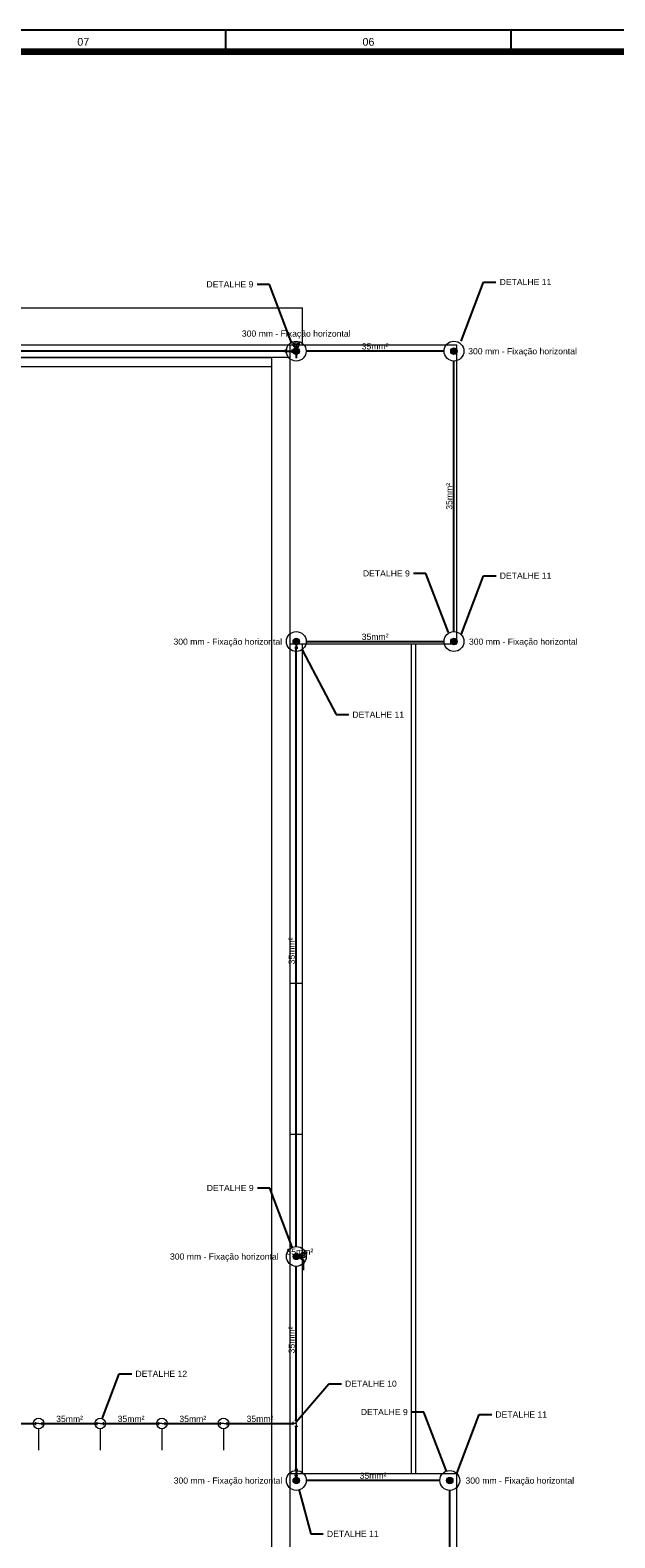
# Model space of a CAD drawing. Header units: millimetres. Extents: x 659 to 1031, y -73 to 11.
# Tile 80 of 141: x 844 to 862, y -38 to 11. Entities that reach past the tile are written whole.
import ezdxf
from ezdxf.enums import TextEntityAlignment as Align

# ---------------------------------------------------------------- set-up
doc = ezdxf.new("R2010")
doc.units = ezdxf.units.MM
doc.header["$MEASUREMENT"] = 0
doc.linetypes.add('NULL', pattern=[0])
for name, color, linetype, lineweight in [('Cotas', 1, 'Continuous', 0), ('IFC-Acessório discreto-Contorno', 69, 'Continuous', 5), ('IFC-Elemento de mobília-Contorno', 152, 'Continuous', 5), ('IFC-Janela-Contorno', 142, 'Continuous', 5), ('IFC-Laje-Contorno', 134, 'Continuous', 5), ('IFC-Parede padrão-Contorno', 44, 'Continuous', 5), ('P-Simbol', 170, 'Continuous', 20), ('PR-Condutos 35mm²', 210, 'Continuous', 25), ('PR-Conexões', 5, 'Continuous', 20), ('PR-Textos conduto', 7, 'Continuous', 9), ('Textos', 7, 'Continuous', 9)]:
    doc.layers.add(name, color=color, linetype=linetype, lineweight=lineweight)
doc.layers.add('Prancha', color=1, linetype='Continuous')
doc.styles.add('Arial', font='arial.ttf')
doc.styles.add('SWIS', font='swisse.ttf')
doc.dimstyles.get("Standard").update_dxf_attribs({"dimtxt": 0.18, "dimasz": 0.18, "dimexe": 0.18, "dimexo": 0.0625, "dimgap": 0.09, "dimtad": 0, "dimtih": 1, "dimtoh": 1, "dimdec": 4, "dimzin": 0, "dimdsep": 46, "dimtxsty": 'Standard', "dimcen": 0.09, "dimadec": 0, "dimazin": 0, "dimtfac": 1, "dimtdec": 4, "dimtofl": 0, "dimtmove": 0, "dimatfit": 3, "dimfxl": 1, "dimtolj": 1, "dimtzin": 0, "dimarcsym": 0})

# ---------------------------------------------------------------- blocks, each defined once
blk = doc.blocks.new('Folha A0')
at = {"layer": 'Prancha', "color": 2}
blk.add_line((-55.5, 83.4), (-55.5, 84.1), dxfattribs=at)
blk.add_line((-55.5, 83.4), (-55.5, 84.1), dxfattribs=at)
at = {"layer": 'Prancha', "color": 1}
blk.add_line((-46.25, 83.4), (-46.25, 84.1), dxfattribs=at)
at = {"layer": 'Prancha', "color": 4, "lineweight": 100}
blk.add_line((-0.7, 83.4), (-117.3, 83.4), dxfattribs=at)
at = {"layer": 'Prancha', "color": 1}
blk.add_lwpolyline([(-119.8, 0), (0, 0), (0, 84.1), (-119.8, 84.1)], close=True, dxfattribs=at)
at = {"layer": 'Prancha', "color": 1, "style": 'SWIS'}
for s, p in [('07', (-60.125, 83.521)), ('07', (-60.125, 83.521)), ('06', (-50.875, 83.521))]:
    blk.add_text(s, height=0.25, dxfattribs=at).set_placement(p, align=Align.BOTTOM_CENTER)

msp = doc.modelspace()

# ---------------------------------------------------------------- hatches: boundary and pattern name
at = {"layer": 'P-Simbol', "linetype": 'Continuous'}
for points in [[(852.239, 0.223), (852.238, 0.232), (852.237, 0.241), (852.235, 0.25), (852.232, 0.259), (852.229, 0.267), (852.225, 0.275), (852.22, 0.283), (852.214, 0.29), (852.208, 0.297), (852.201, 0.303), (852.194, 0.309), (852.186, 0.313), (852.178, 0.318), (852.17, 0.321), (852.161, 0.324), (852.152, 0.326), (852.143, 0.327), (852.134, 0.328), (852.125, 0.327), (852.116, 0.326), (852.107, 0.324), (852.098, 0.321), (852.089, 0.318), (852.081, 0.313), (852.074, 0.309), (852.066, 0.303), (852.06, 0.297), (852.053, 0.29), (852.048, 0.283), (852.043, 0.275), (852.039, 0.267), (852.035, 0.259), (852.033, 0.25), (852.031, 0.241), (852.029, 0.232), (852.029, 0.223), (852.029, 0.214), (852.031, 0.205), (852.033, 0.196), (852.035, 0.187), (852.039, 0.178), (852.043, 0.17), (852.048, 0.163), (852.053, 0.155), (852.06, 0.149), (852.066, 0.142), (852.074, 0.137), (852.081, 0.132), (852.089, 0.128), (852.098, 0.124), (852.107, 0.121), (852.116, 0.12), (852.125, 0.118), (852.134, 0.118), (852.143, 0.118), (852.152, 0.12), (852.161, 0.121), (852.17, 0.124), (852.178, 0.128), (852.186, 0.132), (852.194, 0.137), (852.201, 0.142), (852.208, 0.149), (852.214, 0.155), (852.22, 0.163), (852.225, 0.17), (852.229, 0.178), (852.232, 0.187), (852.235, 0.196), (852.237, 0.205), (852.238, 0.214)], [(857.356, 0.223), (857.356, 0.232), (857.355, 0.241), (857.353, 0.25), (857.35, 0.259), (857.346, 0.267), (857.342, 0.275), (857.337, 0.283), (857.332, 0.29), (857.325, 0.297), (857.319, 0.303), (857.311, 0.309), (857.304, 0.313), (857.296, 0.318), (857.287, 0.321), (857.278, 0.324), (857.27, 0.326), (857.26, 0.327), (857.251, 0.328), (857.242, 0.327), (857.233, 0.326), (857.224, 0.324), (857.216, 0.321), (857.207, 0.318), (857.199, 0.313), (857.191, 0.309), (857.184, 0.303), (857.177, 0.297), (857.171, 0.29), (857.165, 0.283), (857.161, 0.275), (857.156, 0.267), (857.153, 0.259), (857.15, 0.25), (857.148, 0.241), (857.147, 0.232), (857.147, 0.223), (857.147, 0.214), (857.148, 0.205), (857.15, 0.196), (857.153, 0.187), (857.156, 0.178), (857.161, 0.17), (857.165, 0.163), (857.171, 0.155), (857.177, 0.149), (857.184, 0.142), (857.191, 0.137), (857.199, 0.132), (857.207, 0.128), (857.216, 0.124), (857.224, 0.121), (857.233, 0.12), (857.242, 0.118), (857.251, 0.118), (857.26, 0.118), (857.27, 0.12), (857.278, 0.121), (857.287, 0.124), (857.296, 0.128), (857.304, 0.132), (857.311, 0.137), (857.319, 0.142), (857.325, 0.149), (857.332, 0.155), (857.337, 0.163), (857.342, 0.17), (857.346, 0.178), (857.35, 0.187), (857.353, 0.196), (857.355, 0.205), (857.356, 0.214)], [(852.242, -9.194), (852.242, -9.185), (852.24, -9.176), (852.238, -9.167), (852.236, -9.158), (852.232, -9.149), (852.228, -9.141), (852.223, -9.134), (852.218, -9.126), (852.211, -9.12), (852.205, -9.113), (852.197, -9.108), (852.19, -9.103), (852.182, -9.099), (852.173, -9.095), (852.164, -9.093), (852.155, -9.091), (852.146, -9.089), (852.137, -9.089), (852.128, -9.089), (852.119, -9.091), (852.11, -9.093), (852.101, -9.095), (852.093, -9.099), (852.085, -9.103), (852.077, -9.108), (852.07, -9.113), (852.063, -9.12), (852.057, -9.126), (852.051, -9.134), (852.046, -9.141), (852.042, -9.149), (852.039, -9.158), (852.036, -9.167), (852.034, -9.176), (852.033, -9.185), (852.032, -9.194), (852.033, -9.203), (852.034, -9.212), (852.036, -9.221), (852.039, -9.23), (852.042, -9.238), (852.046, -9.246), (852.051, -9.254), (852.057, -9.261), (852.063, -9.268), (852.07, -9.274), (852.077, -9.28), (852.085, -9.285), (852.093, -9.289), (852.101, -9.292), (852.11, -9.295), (852.119, -9.297), (852.128, -9.298), (852.137, -9.299), (852.146, -9.298), (852.155, -9.297), (852.164, -9.295), (852.173, -9.292), (852.182, -9.289), (852.19, -9.285), (852.197, -9.28), (852.205, -9.274), (852.211, -9.268), (852.218, -9.261), (852.223, -9.254), (852.228, -9.246), (852.232, -9.238), (852.236, -9.23), (852.238, -9.221), (852.24, -9.212), (852.242, -9.203)], [(857.356, -9.194), (857.356, -9.185), (857.355, -9.176), (857.353, -9.167), (857.35, -9.158), (857.346, -9.149), (857.342, -9.141), (857.337, -9.134), (857.332, -9.126), (857.325, -9.12), (857.319, -9.113), (857.311, -9.108), (857.304, -9.103), (857.296, -9.099), (857.287, -9.095), (857.278, -9.093), (857.27, -9.091), (857.26, -9.089), (857.251, -9.089), (857.242, -9.089), (857.233, -9.091), (857.224, -9.093), (857.216, -9.095), (857.207, -9.099), (857.199, -9.103), (857.191, -9.108), (857.184, -9.113), (857.177, -9.12), (857.171, -9.126), (857.165, -9.134), (857.161, -9.141), (857.156, -9.149), (857.153, -9.158), (857.15, -9.167), (857.148, -9.176), (857.147, -9.185), (857.147, -9.194), (857.147, -9.203), (857.148, -9.212), (857.15, -9.221), (857.153, -9.23), (857.156, -9.238), (857.161, -9.246), (857.165, -9.254), (857.171, -9.261), (857.177, -9.268), (857.184, -9.274), (857.191, -9.28), (857.199, -9.285), (857.207, -9.289), (857.216, -9.292), (857.224, -9.295), (857.233, -9.297), (857.242, -9.298), (857.251, -9.299), (857.26, -9.298), (857.27, -9.297), (857.278, -9.295), (857.287, -9.292), (857.296, -9.289), (857.304, -9.285), (857.311, -9.28), (857.319, -9.274), (857.325, -9.268), (857.332, -9.261), (857.337, -9.254), (857.342, -9.246), (857.346, -9.238), (857.35, -9.23), (857.353, -9.221), (857.355, -9.212), (857.356, -9.203)], [(852.243, -29.132), (852.243, -29.123), (852.242, -29.114), (852.24, -29.105), (852.237, -29.096), (852.233, -29.088), (852.229, -29.08), (852.224, -29.072), (852.219, -29.065), (852.213, -29.058), (852.206, -29.052), (852.199, -29.046), (852.191, -29.042), (852.183, -29.037), (852.174, -29.034), (852.166, -29.031), (852.157, -29.029), (852.148, -29.028), (852.138, -29.028), (852.129, -29.028), (852.12, -29.029), (852.111, -29.031), (852.103, -29.034), (852.094, -29.037), (852.086, -29.042), (852.078, -29.046), (852.071, -29.052), (852.064, -29.058), (852.058, -29.065), (852.053, -29.072), (852.048, -29.08), (852.043, -29.088), (852.04, -29.096), (852.037, -29.105), (852.035, -29.114), (852.034, -29.123), (852.034, -29.132), (852.034, -29.141), (852.035, -29.151), (852.037, -29.159), (852.04, -29.168), (852.043, -29.177), (852.048, -29.185), (852.053, -29.192), (852.058, -29.2), (852.064, -29.206), (852.071, -29.213), (852.078, -29.218), (852.086, -29.223), (852.094, -29.227), (852.103, -29.231), (852.111, -29.234), (852.12, -29.236), (852.129, -29.237), (852.138, -29.237), (852.148, -29.237), (852.157, -29.236), (852.166, -29.234), (852.174, -29.231), (852.183, -29.227), (852.191, -29.223), (852.199, -29.218), (852.206, -29.213), (852.213, -29.206), (852.219, -29.2), (852.224, -29.192), (852.229, -29.185), (852.233, -29.177), (852.237, -29.168), (852.24, -29.159), (852.242, -29.151), (852.243, -29.141)], [(852.242, -36.396), (852.241, -36.386), (852.24, -36.377), (852.238, -36.368), (852.236, -36.36), (852.232, -36.351), (852.228, -36.343), (852.223, -36.335), (852.217, -36.328), (852.211, -36.321), (852.204, -36.315), (852.197, -36.31), (852.189, -36.305), (852.181, -36.301), (852.173, -36.297), (852.164, -36.294), (852.155, -36.292), (852.146, -36.291), (852.137, -36.291), (852.128, -36.291), (852.119, -36.292), (852.11, -36.294), (852.101, -36.297), (852.093, -36.301), (852.085, -36.305), (852.077, -36.31), (852.07, -36.315), (852.063, -36.321), (852.057, -36.328), (852.051, -36.335), (852.046, -36.343), (852.042, -36.351), (852.039, -36.36), (852.036, -36.368), (852.034, -36.377), (852.033, -36.386), (852.032, -36.396), (852.033, -36.405), (852.034, -36.414), (852.036, -36.423), (852.039, -36.431), (852.042, -36.44), (852.046, -36.448), (852.051, -36.456), (852.057, -36.463), (852.063, -36.47), (852.07, -36.476), (852.077, -36.481), (852.085, -36.486), (852.093, -36.491), (852.101, -36.494), (852.11, -36.497), (852.119, -36.499), (852.128, -36.5), (852.137, -36.5), (852.146, -36.5), (852.155, -36.499), (852.164, -36.497), (852.173, -36.494), (852.181, -36.491), (852.189, -36.486), (852.197, -36.481), (852.204, -36.476), (852.211, -36.47), (852.217, -36.463), (852.223, -36.456), (852.228, -36.448), (852.232, -36.44), (852.236, -36.431), (852.238, -36.423), (852.24, -36.414), (852.241, -36.405)], [(857.22, -36.396), (857.219, -36.386), (857.218, -36.377), (857.216, -36.368), (857.214, -36.36), (857.21, -36.351), (857.206, -36.343), (857.201, -36.335), (857.195, -36.328), (857.189, -36.321), (857.182, -36.315), (857.175, -36.31), (857.167, -36.305), (857.159, -36.301), (857.151, -36.297), (857.142, -36.294), (857.133, -36.292), (857.124, -36.291), (857.115, -36.291), (857.106, -36.291), (857.097, -36.292), (857.088, -36.294), (857.079, -36.297), (857.071, -36.301), (857.063, -36.305), (857.055, -36.31), (857.048, -36.315), (857.041, -36.321), (857.035, -36.328), (857.029, -36.335), (857.024, -36.343), (857.02, -36.351), (857.017, -36.36), (857.014, -36.368), (857.012, -36.377), (857.011, -36.386), (857.01, -36.396), (857.011, -36.405), (857.012, -36.414), (857.014, -36.423), (857.017, -36.431), (857.02, -36.44), (857.024, -36.448), (857.029, -36.456), (857.035, -36.463), (857.041, -36.47), (857.048, -36.476), (857.055, -36.481), (857.063, -36.486), (857.071, -36.491), (857.079, -36.494), (857.088, -36.497), (857.097, -36.499), (857.106, -36.5), (857.115, -36.5), (857.124, -36.5), (857.133, -36.499), (857.142, -36.497), (857.151, -36.494), (857.159, -36.491), (857.167, -36.486), (857.175, -36.481), (857.182, -36.476), (857.189, -36.47), (857.195, -36.463), (857.201, -36.456), (857.206, -36.448), (857.21, -36.44), (857.214, -36.431), (857.216, -36.423), (857.218, -36.414), (857.219, -36.405)]]:
    msp.add_hatch(color=142, dxfattribs=at).paths.add_polyline_path(points)
at = {"layer": 'PR-Condutos 35mm²', "linetype": 'Continuous'}
for points in [[(852.134, -0.006), (852.173, 0.139), (852.096, 0.139)], [(852.356, -29.577), (852.395, -29.433), (852.317, -29.433)]]:
    msp.add_hatch(color=201, dxfattribs=at).paths.add_polyline_path(points)

# ---------------------------------------------------------------- linework, layer by layer
at = {"layer": 'IFC-Acessório discreto-Contorno', "color": 8, "lineweight": 5}
for p, q in [((851.342, -54.507), (851.342, 0.029)), ((851.942, -57.768), (851.942, -6.872))]:
    msp.add_line(p, q, dxfattribs=at)
at = {"layer": 'IFC-Elemento de mobília-Contorno', "color": 8, "lineweight": 5}
for p, q in [((839.745, 0.019), (851.342, 0.019)), ((851.342, 0.019), (851.342, 0.029)), ((851.342, -0.281), (851.342, 0.019)), ((839.745, -0.281), (851.342, -0.281))]:
    msp.add_line(p, q, dxfattribs=at)
at = {"layer": 'IFC-Janela-Contorno', "color": 8, "lineweight": 5}
for p, q in [((855.878, -36.171), (855.878, -9.271)), ((856.018, -36.171), (856.018, -9.271))]:
    msp.add_line(p, q, dxfattribs=at)
at = {"layer": 'IFC-Laje-Contorno', "color": 8, "lineweight": 5}
for p, q in [((830.846, 1.629), (852.342, 1.629)), ((852.342, 0.429), (852.342, 1.629)), ((851.342, 0.029), (851.342, 0.029)), ((851.942, -9.271), (851.942, 0.429)), ((851.942, 0.429), (857.342, 0.429)), ((857.342, -9.271), (857.342, 0.429)), ((851.342, -57.768), (851.342, -0.281)), ((851.942, -9.271), (857.342, -9.271)), ((851.942, -24.194), (851.942, -19.863)), ((851.942, -36.171), (857.342, -36.171)), ((851.942, -57.768), (851.942, -36.171)), ((857.342, -57.768), (857.342, -36.171))]:
    msp.add_line(p, q, dxfattribs=at)
at = {"layer": 'IFC-Parede padrão-Contorno', "color": 8, "lineweight": 5}
for p, q in [((832.046, 0.429), (852.342, 0.429)), ((832.446, 0.029), (851.942, 0.029)), ((851.342, -2.621), (851.342, -2.621)), ((851.342, -2.821), (851.342, -2.821)), ((851.342, -5.471), (851.342, -5.471)), ((851.342, -5.671), (851.342, -5.671)), ((851.342, -8.071), (851.342, -8.071)), ((851.342, -8.271), (851.342, -8.271)), ((851.942, -8.071), (851.942, -8.071)), ((851.942, -8.271), (851.942, -8.271)), ((851.942, -20.271), (851.942, -9.271)), ((852.342, -20.271), (852.342, -9.271)), ((851.342, -12.771), (851.342, -12.771)), ((851.342, -12.971), (851.342, -12.971)), ((851.942, -12.771), (851.942, -12.771)), ((851.942, -12.971), (851.942, -12.971)), ((851.342, -16.671), (851.342, -16.671)), ((851.342, -16.871), (851.342, -16.871)), ((851.942, -16.671), (851.942, -16.671)), ((851.942, -16.871), (851.942, -16.871)), ((851.342, -19.871), (851.342, -19.871)), ((851.942, -19.871), (851.942, -19.871)), ((851.342, -20.271), (851.342, -20.271)), ((851.942, -20.271), (851.942, -20.271)), ((851.942, -20.271), (852.342, -20.271)), ((851.942, -25.171), (851.942, -20.271)), ((852.342, -25.171), (852.342, -20.271)), ((851.342, -25.171), (851.342, -25.171)), ((851.942, -25.171), (851.942, -25.171)), ((851.942, -25.171), (852.342, -25.171)), ((851.942, -28.524), (851.942, -25.171)), ((852.342, -36.171), (852.342, -25.171)), ((851.342, -25.571), (851.342, -25.571)), ((851.942, -25.571), (851.942, -25.571)), ((851.342, -28.564), (851.342, -28.564)), ((851.342, -28.764), (851.342, -28.764)), ((851.942, -37.185), (851.942, -28.524)), ((851.942, -28.564), (851.942, -28.564)), ((851.942, -28.764), (851.942, -28.764)), ((851.342, -37.568), (851.342, -37.568)), ((851.942, -37.568), (851.942, -37.568)), ((851.342, -37.768), (851.342, -37.768)), ((851.942, -37.768), (851.942, -37.768))]:
    msp.add_line(p, q, dxfattribs=at)
at = {"layer": 'P-Simbol'}
for p, q in [((843.777, -34.723), (843.777, -35.416)), ((845.777, -34.723), (845.777, -35.416)), ((847.777, -34.723), (847.777, -35.416)), ((849.777, -34.723), (849.777, -35.416))]:
    msp.add_line(p, q, dxfattribs=at)
for centre, radius in [((852.134, 0.223), 0.322), ((857.251, 0.223), 0.322), ((852.134, 0.223), 0.105), ((852.134, 0.223), 0.105), ((852.134, 0.223), 0.105), ((857.251, 0.223), 0.105), ((857.251, 0.223), 0.105), ((857.251, 0.223), 0.105), ((852.137, -9.194), 0.322), ((852.137, -9.194), 0.105), ((852.137, -9.194), 0.105), ((852.137, -9.194), 0.105), ((857.251, -9.194), 0.322), ((857.251, -9.194), 0.105), ((857.251, -9.194), 0.105), ((857.251, -9.194), 0.105), ((852.138, -29.132), 0.322), ((852.138, -29.132), 0.105), ((852.138, -29.132), 0.105), ((852.138, -29.132), 0.105), ((843.777, -34.551), 0.172), ((845.777, -34.551), 0.172), ((847.777, -34.551), 0.172), ((849.777, -34.551), 0.172), ((852.137, -36.396), 0.322), ((857.115, -36.396), 0.322), ((852.137, -36.396), 0.105), ((852.137, -36.396), 0.105), ((852.137, -36.396), 0.105), ((857.115, -36.396), 0.105), ((857.115, -36.396), 0.105), ((857.115, -36.396), 0.105)]:
    msp.add_circle(centre, radius, dxfattribs=at)
at = {"layer": 'PR-Condutos 35mm²'}
for p, q in [((851.791, 0.223), (832.573, 0.223)), ((851.829, 0.224), (851.991, 0.222)), ((852.029, 0.223), (852.029, 0.223)), ((852.134, 0.457), (852.134, 0.444)), ((852.134, 0.328), (852.134, 0.357)), ((856.929, 0.223), (852.456, 0.223)), ((857.251, -8.872), (857.251, -0.099)), ((852.14, -9.384), (852.135, -9.222)), ((852.137, -9.194), (852.137, -9.185)), ((852.459, -9.194), (856.929, -9.194)), ((852.138, -28.81), (852.138, -9.422)), ((852.243, -29.132), (852.268, -29.132)), ((852.367, -29.132), (852.356, -29.127)), ((852.138, -34.447), (852.138, -29.454)), ((841.876, -34.554), (843.687, -34.554)), ((843.887, -34.554), (845.676, -34.554)), ((845.876, -34.554), (847.677, -34.554)), ((847.877, -34.554), (849.681, -34.554)), ((849.881, -34.554), (852.038, -34.548)), ((852.138, -36.031), (852.138, -34.647)), ((852.142, -36.062), (852.134, -36.231)), ((852.137, -36.291), (852.137, -36.261)), ((856.793, -36.396), (852.459, -36.396)), ((857.115, -49.351), (857.115, -36.718))]:
    msp.add_line(p, q, dxfattribs=at)
for points in [[(852.045, 0.49), (852.039, 0.475), (852.036, 0.46), (852.034, 0.445), (852.036, 0.429), (852.039, 0.414), (852.045, 0.4), (852.053, 0.387), (852.063, 0.375), (852.074, 0.364), (852.087, 0.356), (852.102, 0.35), (852.117, 0.346), (852.132, 0.344), (852.148, 0.345), (852.163, 0.348), (852.177, 0.354), (852.191, 0.362), (852.203, 0.371), (852.213, 0.383), (852.222, 0.396), (852.228, 0.41), (852.233, 0.425), (852.234, 0.44), (852.234, 0.456), (852.231, 0.471), (852.226, 0.485), (852.218, 0.499)], [(852.134, 0.344), (852.134, -0.006)], [(852.436, -29.067), (852.426, -29.056), (852.414, -29.046), (852.401, -29.038), (852.386, -29.032), (852.371, -29.029), (852.356, -29.027), (852.34, -29.029), (852.325, -29.032), (852.311, -29.038), (852.298, -29.046), (852.286, -29.056), (852.276, -29.068), (852.267, -29.081), (852.261, -29.096), (852.258, -29.111), (852.256, -29.126), (852.257, -29.142), (852.261, -29.157), (852.266, -29.171), (852.274, -29.184), (852.284, -29.196), (852.295, -29.207), (852.308, -29.215), (852.323, -29.222), (852.338, -29.226), (852.353, -29.227), (852.368, -29.227)], [(852.356, -29.227), (852.356, -29.577)]]:
    msp.add_lwpolyline(points, dxfattribs=at)
at = {"layer": 'PR-Conexões'}
for p, q in [((851.791, 0.173), (851.791, 0.273)), ((851.891, 0.223), (851.791, 0.223)), ((851.828, 0.174), (851.83, 0.274)), ((851.929, 0.223), (851.829, 0.224)), ((851.891, 0.223), (851.991, 0.222)), ((851.929, 0.223), (852.029, 0.223)), ((851.992, 0.272), (851.99, 0.172)), ((852.029, 0.273), (852.029, 0.173)), ((852.184, 0.357), (852.084, 0.357)), ((852.134, 0.457), (852.134, 0.357)), ((852.085, -9.224), (852.185, -9.221)), ((852.087, -9.185), (852.187, -9.185)), ((852.138, -9.322), (852.135, -9.222)), ((852.137, -9.285), (852.137, -9.185)), ((852.137, -9.285), (852.14, -9.384)), ((852.188, -9.422), (852.088, -9.422)), ((852.19, -9.383), (852.09, -9.386)), ((852.138, -9.322), (852.138, -9.422)), ((852.268, -29.182), (852.268, -29.082)), ((852.368, -29.132), (852.268, -29.132)), ((843.687, -34.604), (843.687, -34.504)), ((843.787, -34.554), (843.687, -34.554)), ((843.787, -34.554), (843.887, -34.554)), ((843.887, -34.504), (843.887, -34.604)), ((845.676, -34.604), (845.676, -34.504)), ((845.776, -34.554), (845.676, -34.554)), ((845.776, -34.554), (845.876, -34.554)), ((845.876, -34.504), (845.876, -34.604)), ((847.677, -34.604), (847.677, -34.504)), ((847.777, -34.554), (847.677, -34.554)), ((847.777, -34.554), (847.877, -34.554)), ((847.877, -34.504), (847.877, -34.604)), ((849.681, -34.604), (849.681, -34.504)), ((849.781, -34.554), (849.681, -34.554)), ((849.781, -34.554), (849.881, -34.554)), ((849.881, -34.504), (849.881, -34.604)), ((852.039, -34.598), (852.038, -34.498)), ((852.138, -34.547), (852.038, -34.548)), ((852.088, -34.447), (852.188, -34.447)), ((852.188, -34.647), (852.088, -34.647)), ((852.138, -34.547), (852.138, -34.447)), ((852.138, -34.547), (852.138, -34.647)), ((852.088, -36.031), (852.188, -36.031)), ((852.092, -36.059), (852.192, -36.064)), ((852.138, -36.131), (852.134, -36.231)), ((852.137, -36.161), (852.142, -36.062)), ((852.137, -36.161), (852.137, -36.261)), ((852.138, -36.131), (852.138, -36.031)), ((852.184, -36.233), (852.084, -36.229)), ((852.187, -36.261), (852.087, -36.261))]:
    msp.add_line(p, q, dxfattribs=at)
for centre in [(852.134, 0.457), (852.368, -29.132)]:
    msp.add_circle(centre, 0.05, dxfattribs=at)

# ---------------------------------------------------------------- block references
at = {"layer": 'Prancha'}
msp.add_blockref('Folha A0', (905.352, -73.47), dxfattribs=at)

# ---------------------------------------------------------------- texts
at = {"layer": 'PR-Textos conduto', "linetype": 'NULL', "char_height": 0.2, "width": 1.73841, "attachment_point": 8, "line_spacing_factor": 0.6, "style": 'Arial'}
for insert in [(854.693, 0.273), (854.694, -9.143), (852.253, -29.082), (844.782, -34.503), (846.777, -34.503), (848.779, -34.503), (854.626, -36.345)]:
    msp.add_mtext('35mm²', dxfattribs=dict(at, insert=insert))
for insert, rotation in [((857.201, -4.486), 90.0002), ((852.088, -19.227), 90.0002), ((852.088, -31.84), 90.0002), ((850.96, -34.5), 0.1604)]:
    msp.add_mtext('35mm²', dxfattribs=dict(at, insert=insert, rotation=rotation))
at = {"layer": 'Textos', "linetype": 'NULL', "char_height": 0.2, "style": 'Arial'}
for s, insert, width, attachment_point, line_spacing_factor in [('DETALHE 9', (850.744, 2.387), 3.1461, 6, 0.9), ('DETALHE 11', (858.734, 2.463), 3.1461, 4, 0.9), ('300 mm - Fixação horizontal', (852.134, 0.63), 7.04878, 8, 0.6), ('300 mm - Fixação horizontal', (857.714, 0.057), 7.04878, 7, 0.6), ('DETALHE 9', (855.819, -6.986), 3.1461, 6, 0.9), ('DETALHE 11', (858.736, -7.06), 3.1461, 4, 0.9), ('300 mm - Fixação horizontal', (851.677, -9.36), 7.04878, 9, 0.6), ('300 mm - Fixação horizontal', (857.738, -9.36), 7.04878, 7, 0.6), ('DETALHE 11', (853.957, -11.564), 3.1461, 4, 0.9), ('DETALHE 9', (850.754, -26.915), 3.1461, 6, 0.9), ('300 mm - Fixação horizontal', (851.565, -29.298), 7.04878, 9, 0.6), ('DETALHE 12', (846.919, -32.937), 3.1461, 4, 0.9), ('DETALHE 10', (853.718, -33.261), 3.1461, 4, 0.9), ('DETALHE 9', (855.752, -34.18), 3.1461, 6, 0.9), ('DETALHE 11', (858.595, -34.257), 3.1461, 4, 0.9), ('300 mm - Fixação horizontal', (851.684, -36.562), 7.04878, 9, 0.6), ('300 mm - Fixação horizontal', (857.625, -36.562), 7.04878, 7, 0.6), ('DETALHE 11', (853.13, -38.129), 3.1461, 4, 0.9)]:
    msp.add_mtext(s, dxfattribs=dict(at, insert=insert, width=width, attachment_point=attachment_point, line_spacing_factor=line_spacing_factor))

# ---------------------------------------------------------------- leaders
at = {"layer": 'Cotas'}
for points in [[(857.481, 0.549), (858.21, 2.463), (858.614, 2.463)], [(851.997, 0.473), (851.268, 2.387), (850.864, 2.387)], [(857.072, -8.9), (856.343, -6.986), (855.939, -6.986)], [(857.484, -8.974), (858.212, -7.06), (858.616, -7.06)], [(852.327, -9.462), (853.433, -11.564), (853.837, -11.564)], [(852.006, -28.829), (851.278, -26.915), (850.874, -26.915)], [(845.844, -34.402), (846.395, -32.937), (846.799, -32.937)], [(852.138, -34.497), (853.194, -33.261), (853.598, -33.261)], [(857.005, -36.093), (856.276, -34.18), (855.872, -34.18)], [(857.342, -36.171), (858.071, -34.257), (858.475, -34.257)], [(852.214, -36.683), (852.607, -38.129), (853.01, -38.129)]]:
    msp.add_leader(points, dimstyle='Standard', override={"dimasz": 0.15}, dxfattribs=at)

doc.saveas('drawing.dxf')
